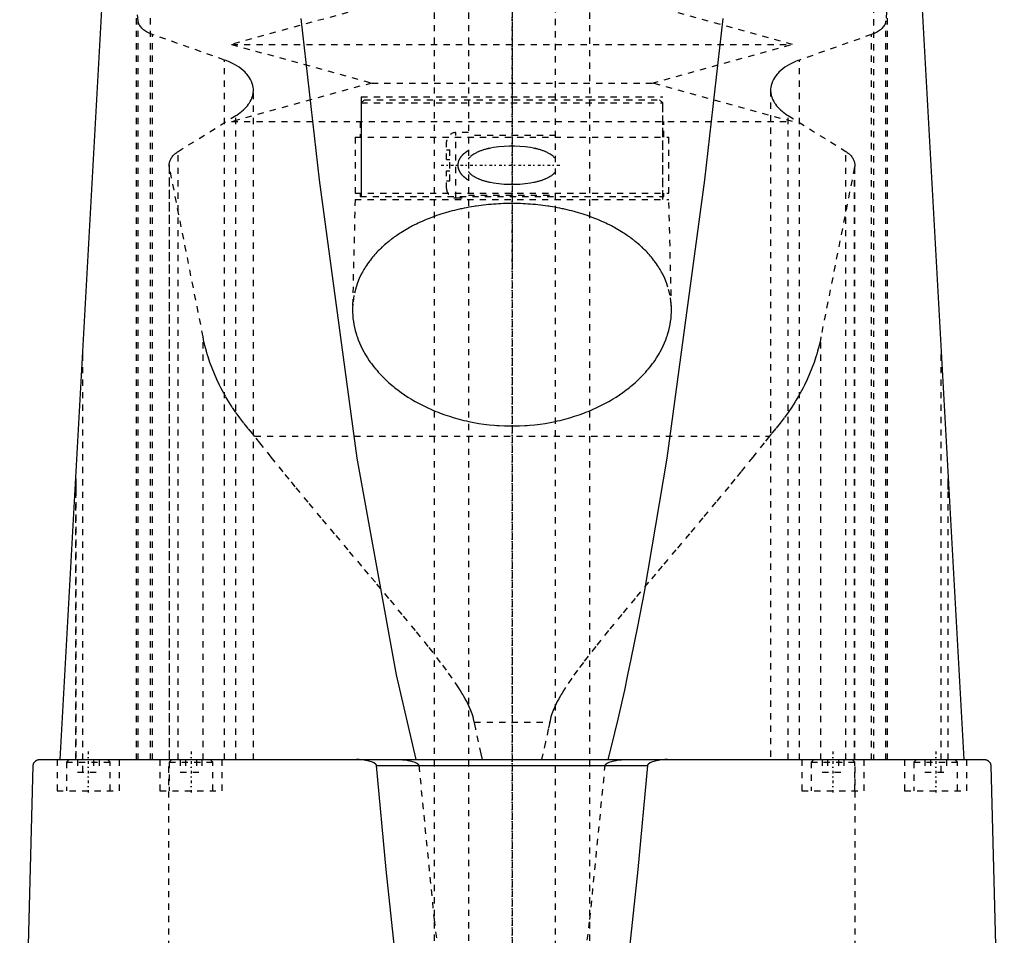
# Model space of a CAD drawing. Extents: x -120 to 120, y -1 to 1168.
# Tile 5 of 8: x -79 to 79, y 541 to 688. Entities that reach past the tile are written whole.
import ezdxf

# ---------------------------------------------------------------- set-up
doc = ezdxf.new("R2010")
doc.units = 0
doc.linetypes.add('CENTER', pattern=[1.5, 0.45, -0.5, 0.05, -0.5])
doc.linetypes.add('DASHED', pattern=[2, 1, -1])
for name, color, linetype in [('AM_0', 7, 'CONTINUOUS'), ('AM_3', 7, 'DASHED'), ('AM_7', 7, 'CENTER')]:
    doc.layers.add(name, color=color, linetype=linetype)

msp = doc.modelspace()

# ---------------------------------------------------------------- linework, layer by layer
at = {"layer": 'AM_0', "color": 7, "linetype": 'CONTINUOUS'}
for p, q in [((-72.48, 569.6), (-61.98, 760.16)), ((61.98, 760.16), (72.48, 569.6)), ((-70, 614.67), (-70, 612.94)), ((70, 612.94), (70, 614.67)), ((-75.83, 569.6), (75.83, 569.6)), ((-79, 487.5), (-76.83, 568.63)), ((-21.74, 568.63), (21.74, 568.63)), ((76.83, 568.63), (79, 487.5))]:
    msp.add_line(p, q, dxfattribs=at)
for points in [[(-33.89, 688.56, 0), (-30.94, 662.64, 0), (-24.88, 617.98, 0), (-18.61, 583.2, 0), (-15.41, 569.6, 0)], [(15.41, 569.6, 0), (15.95, 571.69, 0), (17.01, 576.08, 0), (18.08, 580.76, 0), (18.61, 583.2, 0), (19.13, 585.71, 0), (20.19, 590.95, 0), (21.24, 596.47, 0), (24.88, 617.98, 0), (30.94, 662.64, 0), (33.89, 688.56, 0)], [(-76.83, 568.63, 0), (-76.83, 568.63, 0), (-76.83, 568.64, 0), (-76.83, 568.64, 0), (-76.83, 568.65, 0), (-76.83, 568.65, 0), (-76.83, 568.65, 0), (-76.83, 568.66, 0), (-76.83, 568.67, 0), (-76.83, 568.67, 0), (-76.83, 568.68, 0), (-76.83, 568.68, 0), (-76.83, 568.68, 0), (-76.83, 568.69, 0), (-76.83, 568.7, 0), (-76.82, 568.7, 0), (-76.82, 568.71, 0), (-76.82, 568.71, 0), (-76.82, 568.72, 0), (-76.82, 568.72, 0), (-76.82, 568.73, 0), (-76.82, 568.73, 0), (-76.82, 568.73, 0), (-76.82, 568.74, 0), (-76.82, 568.74, 0), (-76.82, 568.75, 0), (-76.82, 568.75, 0), (-76.82, 568.75, 0), (-76.82, 568.76, 0), (-76.82, 568.76, 0), (-76.82, 568.77, 0), (-76.81, 568.77, 0), (-76.81, 568.78, 0), (-76.81, 568.78, 0), (-76.81, 568.78, 0), (-76.81, 568.79, 0), (-76.81, 568.79, 0), (-76.81, 568.81, 0), (-76.8, 568.84, 0), (-76.8, 568.86, 0), (-76.79, 568.88, 0), (-76.79, 568.9, 0), (-76.78, 568.91, 0), (-76.77, 568.93, 0), (-76.77, 568.95, 0), (-76.76, 568.97, 0), (-76.75, 568.99, 0), (-76.74, 569.01, 0), (-76.74, 569.02, 0), (-76.73, 569.03, 0), (-76.73, 569.05, 0), (-76.72, 569.06, 0), (-76.71, 569.07, 0), (-76.71, 569.08, 0), (-76.7, 569.09, 0), (-76.69, 569.11, 0), (-76.69, 569.11, 0), (-76.68, 569.12, 0), (-76.68, 569.13, 0), (-76.67, 569.15, 0), (-76.64, 569.19, 0), (-76.59, 569.26, 0), (-76.53, 569.31, 0), (-76.48, 569.36, 0), (-76.42, 569.41, 0), (-76.39, 569.43, 0), (-76.36, 569.45, 0), (-76.3, 569.48, 0), (-76.24, 569.51, 0), (-76.17, 569.54, 0), (-76.11, 569.56, 0), (-76.05, 569.58, 0), (-76.02, 569.58, 0), (-75.99, 569.59, 0), (-75.92, 569.6, 0), (-75.86, 569.6, 0), (-75.83, 569.6, 0)], [(-21.74, 568.63, 0), (-21.74, 568.63, 0), (-21.74, 568.63, 0), (-21.74, 568.64, 0), (-21.74, 568.64, 0), (-21.74, 568.64, 0), (-21.74, 568.65, 0), (-21.74, 568.66, 0), (-21.75, 568.66, 0), (-21.75, 568.67, 0), (-21.75, 568.67, 0), (-21.75, 568.67, 0), (-21.75, 568.68, 0), (-21.75, 568.68, 0), (-21.75, 568.69, 0), (-21.75, 568.69, 0), (-21.76, 568.7, 0), (-21.76, 568.7, 0), (-21.76, 568.71, 0), (-21.76, 568.71, 0), (-21.76, 568.71, 0), (-21.76, 568.72, 0), (-21.77, 568.72, 0), (-21.77, 568.73, 0), (-21.77, 568.73, 0), (-21.77, 568.74, 0), (-21.77, 568.74, 0), (-21.77, 568.74, 0), (-21.78, 568.75, 0), (-21.78, 568.75, 0), (-21.78, 568.76, 0), (-21.78, 568.76, 0), (-21.79, 568.77, 0), (-21.79, 568.77, 0), (-21.79, 568.77, 0), (-21.79, 568.78, 0), (-21.8, 568.78, 0), (-21.81, 568.8, 0), (-21.83, 568.82, 0), (-21.85, 568.85, 0), (-21.87, 568.87, 0), (-21.88, 568.88, 0), (-21.89, 568.89, 0), (-21.92, 568.92, 0), (-21.94, 568.94, 0), (-21.97, 568.96, 0), (-22, 568.98, 0), (-22.02, 569, 0), (-22.04, 569.01, 0), (-22.05, 569.01, 0), (-22.08, 569.03, 0), (-22.11, 569.05, 0), (-22.12, 569.06, 0), (-22.14, 569.07, 0), (-22.17, 569.08, 0), (-22.2, 569.1, 0), (-22.21, 569.1, 0), (-22.23, 569.11, 0), (-22.26, 569.13, 0), (-22.28, 569.14, 0), (-22.38, 569.18, 0), (-22.56, 569.25, 0), (-22.74, 569.31, 0), (-22.93, 569.36, 0), (-23.12, 569.41, 0), (-23.22, 569.43, 0), (-23.32, 569.45, 0), (-23.51, 569.48, 0), (-23.71, 569.51, 0), (-23.91, 569.54, 0), (-24.11, 569.56, 0), (-24.3, 569.58, 0), (-24.4, 569.58, 0), (-24.5, 569.59, 0), (-24.69, 569.6, 0), (-24.88, 569.6, 0), (-24.97, 569.6, 0)], [(24.97, 569.6, 0), (24.88, 569.6, 0), (24.69, 569.6, 0), (24.5, 569.59, 0), (24.4, 569.58, 0), (24.3, 569.58, 0), (24.11, 569.56, 0), (23.91, 569.54, 0), (23.71, 569.51, 0), (23.51, 569.48, 0), (23.32, 569.45, 0), (23.22, 569.43, 0), (23.12, 569.41, 0), (22.93, 569.36, 0), (22.74, 569.31, 0), (22.56, 569.25, 0), (22.38, 569.18, 0), (22.28, 569.14, 0), (22.26, 569.13, 0), (22.23, 569.11, 0), (22.21, 569.1, 0), (22.2, 569.1, 0), (22.17, 569.08, 0), (22.14, 569.07, 0), (22.12, 569.06, 0), (22.11, 569.05, 0), (22.08, 569.03, 0), (22.05, 569.01, 0), (22.04, 569.01, 0), (22.02, 569, 0), (22, 568.98, 0), (21.97, 568.96, 0), (21.94, 568.94, 0), (21.92, 568.92, 0), (21.89, 568.89, 0), (21.88, 568.88, 0), (21.87, 568.87, 0), (21.85, 568.85, 0), (21.83, 568.82, 0), (21.81, 568.8, 0), (21.8, 568.78, 0), (21.79, 568.78, 0), (21.79, 568.77, 0), (21.79, 568.77, 0), (21.79, 568.77, 0), (21.78, 568.76, 0), (21.78, 568.76, 0), (21.78, 568.75, 0), (21.78, 568.75, 0), (21.77, 568.74, 0), (21.77, 568.74, 0), (21.77, 568.74, 0), (21.77, 568.73, 0), (21.77, 568.73, 0), (21.77, 568.72, 0), (21.76, 568.72, 0), (21.76, 568.71, 0), (21.76, 568.71, 0), (21.76, 568.71, 0), (21.76, 568.7, 0), (21.76, 568.7, 0), (21.75, 568.69, 0), (21.75, 568.69, 0), (21.75, 568.68, 0), (21.75, 568.68, 0), (21.75, 568.67, 0), (21.75, 568.67, 0), (21.75, 568.67, 0), (21.75, 568.66, 0), (21.74, 568.66, 0), (21.74, 568.65, 0), (21.74, 568.64, 0), (21.74, 568.64, 0), (21.74, 568.64, 0), (21.74, 568.63, 0), (21.74, 568.63, 0), (21.74, 568.63, 0)], [(75.83, 569.6, 0), (75.86, 569.6, 0), (75.92, 569.6, 0), (75.99, 569.59, 0), (76.02, 569.58, 0), (76.05, 569.58, 0), (76.11, 569.56, 0), (76.17, 569.54, 0), (76.24, 569.51, 0), (76.3, 569.48, 0), (76.36, 569.45, 0), (76.39, 569.43, 0), (76.42, 569.41, 0), (76.48, 569.36, 0), (76.53, 569.31, 0), (76.59, 569.26, 0), (76.64, 569.19, 0), (76.67, 569.15, 0), (76.68, 569.13, 0), (76.68, 569.12, 0), (76.69, 569.11, 0), (76.69, 569.11, 0), (76.7, 569.09, 0), (76.71, 569.08, 0), (76.71, 569.07, 0), (76.72, 569.06, 0), (76.73, 569.05, 0), (76.73, 569.03, 0), (76.74, 569.02, 0), (76.74, 569.01, 0), (76.75, 568.99, 0), (76.76, 568.97, 0), (76.77, 568.95, 0), (76.77, 568.93, 0), (76.78, 568.91, 0), (76.79, 568.9, 0), (76.79, 568.88, 0), (76.8, 568.86, 0), (76.8, 568.84, 0), (76.81, 568.81, 0), (76.81, 568.79, 0), (76.81, 568.79, 0), (76.81, 568.78, 0), (76.81, 568.78, 0), (76.81, 568.78, 0), (76.81, 568.77, 0), (76.82, 568.77, 0), (76.82, 568.76, 0), (76.82, 568.76, 0), (76.82, 568.75, 0), (76.82, 568.75, 0), (76.82, 568.75, 0), (76.82, 568.74, 0), (76.82, 568.74, 0), (76.82, 568.73, 0), (76.82, 568.73, 0), (76.82, 568.73, 0), (76.82, 568.72, 0), (76.82, 568.72, 0), (76.82, 568.71, 0), (76.82, 568.71, 0), (76.82, 568.7, 0), (76.83, 568.7, 0), (76.83, 568.69, 0), (76.83, 568.68, 0), (76.83, 568.68, 0), (76.83, 568.68, 0), (76.83, 568.67, 0), (76.83, 568.67, 0), (76.83, 568.66, 0), (76.83, 568.65, 0), (76.83, 568.65, 0), (76.83, 568.65, 0), (76.83, 568.64, 0), (76.83, 568.64, 0), (76.83, 568.63, 0), (76.83, 568.63, 0)], [(-12.26, 487.5, 0), (-13.86, 497.87, 0), (-17.03, 522.41, 0), (-20.18, 551.98, 0), (-21.74, 568.63, 0)], [(21.74, 568.63, 0), (20.18, 551.98, 0), (17.03, 522.41, 0), (13.86, 497.87, 0), (12.26, 487.5, 0)]]:
    msp.add_polyline3d(points, dxfattribs=at)
at = {"layer": 'AM_3', "color": 6, "linetype": 'DASHED'}
for p, q in [((-7, 1129.5), (-7, 355.5)), ((7, 355.5), (7, 1129.5)), ((-12.5, 1117.5), (-12.5, 396.5)), ((12.5, 396.5), (12.5, 1117.5)), ((-58, 569.6), (-58, 768.44)), ((58, 768.44), (58, 569.6)), ((-60.27, 569.6), (-60.27, 765.71)), ((60.27, 569.6), (60.27, 765.71)), ((-22.5, 690.6), (-45, 684.4)), ((45, 684.4), (22.5, 690.6)), ((-60, 569.6), (-60, 688.17)), ((60, 569.6), (60, 688.17)), ((-57.68, 569.6), (-57.68, 685.98)), ((-46.13, 681.89), (-57.68, 685.98)), ((57.68, 685.98), (46.13, 681.89)), ((57.68, 569.6), (57.68, 685.98)), ((-45, 684.4), (-22.5, 678.2)), ((-45, 684.4), (45, 684.4)), ((22.5, 678.2), (45, 684.4)), ((-46.13, 569.6), (-46.13, 681.89)), ((46.13, 569.6), (46.13, 681.89)), ((-22.5, 678.2), (-45, 672)), ((-22.5, 678.2), (22.5, 678.2)), ((45, 672), (22.5, 678.2)), ((-41.5, 569.6), (-41.5, 677.06)), ((41.5, 677.06), (41.5, 569.6)), ((-24.18, 676), (-24.18, 660)), ((-24.18, 676), (24.18, 676)), ((-23.68, 675.5), (-24.18, 675)), ((-24.18, 675), (-24.18, 659.5)), ((-24.18, 675), (24.18, 675)), ((-23.68, 675.5), (23.68, 675.5)), ((24.18, 675), (23.68, 675.5)), ((24.18, 660), (24.18, 676)), ((24.18, 659.5), (24.18, 675)), ((-53.59, 667.2), (-44.32, 672.97)), ((-45, 672), (45, 672)), ((-44.32, 569.6), (-44.32, 672.97)), ((-24.35, 672), (-24.35, 669.5)), ((24.35, 669.5), (24.35, 672)), ((44.32, 569.6), (44.32, 672.97)), ((44.32, 672.97), (53.59, 667.2)), ((-7, 670.25), (-9, 670.25)), ((-9, 659.75), (-9, 670.25)), ((-25.15, 669.5), (-25.15, 660.5)), ((-25.15, 669.5), (25.15, 669.5)), ((-10.5, 665.9), (-10.5, 668.75)), ((7, 669.8), (-7, 669.8)), ((25.15, 660.5), (25.15, 669.5)), ((-53.59, 569.6), (-53.59, 667.2)), ((-10.5, 667.5), (-10, 667.5)), ((-10, 662.5), (-10, 667.5)), ((53.59, 569.6), (53.59, 667.2)), ((-10.5, 665.9), (-10, 665.9)), ((-55, 665.05), (-55, 569.6)), ((-54.96, 569.6), (-54.96, 664.64)), ((-49.57, 637.45), (-54.96, 664.64)), ((-10.5, 661.25), (-10.5, 664.1)), ((-10.5, 664.1), (-10, 664.1)), ((54.96, 664.64), (49.57, 637.45)), ((54.96, 569.6), (54.96, 664.64)), ((55, 569.6), (55, 665.05)), ((-10.5, 662.5), (-10, 662.5)), ((-25.15, 660.5), (25.15, 660.5)), ((-24.35, 660.5), (-24.35, 660)), ((24.35, 660), (24.35, 660.5)), ((-25.18, 659.5), (-25.59, 642.04)), ((-25.18, 659.5), (25.18, 659.5)), ((-24.35, 660), (24.35, 660)), ((-9, 659.75), (-7, 659.75)), ((-7, 660.2), (7, 660.2)), ((25.59, 642.04), (25.18, 659.5)), ((-49.57, 569.6), (-49.57, 637.45)), ((49.57, 569.6), (49.57, 637.45)), ((-68.87, 567.6), (-68.87, 635.23)), ((68.87, 567.6), (68.87, 635.23)), ((-41.3, 621.52), (41.3, 621.52)), ((-70, 569.6), (-70, 614.75)), ((-70, 569.6), (-70, 614.71)), ((70, 569.6), (70, 614.75)), ((70, 569.6), (70, 614.71)), ((-70, 612.94), (-70, 569.6)), ((70, 569.6), (70, 612.94)), ((-6.05, 575.62), (6.05, 575.62)), ((-73, 569.6), (-73, 564.6)), ((-71.1, 569.6), (-71.5, 569.2)), ((-71.5, 569.2), (-71.5, 564.6)), ((-71.5, 569.2), (-64.5, 569.2)), ((-69.73, 569.6), (-69.73, 567.6)), ((-67.13, 569.6), (-67.13, 567.6)), ((-66.27, 569.6), (-66.27, 567.6)), ((-64.5, 569.2), (-64.9, 569.6)), ((-64.5, 564.6), (-64.5, 569.2)), ((-63, 564.6), (-63, 569.6)), ((-56.5, 569.6), (-56.5, 564.6)), ((-55.06, 487.5), (-55.06, 569.6)), ((-54.6, 569.6), (-55, 569.2)), ((-55, 569.2), (-55, 564.6)), ((-55, 569.2), (-48, 569.2)), ((-53.23, 569.6), (-53.23, 567.6)), ((-52.37, 569.6), (-52.37, 567.6)), ((-50.63, 569.6), (-50.63, 567.6)), ((-49.77, 569.6), (-49.77, 567.6)), ((-48, 569.2), (-48.4, 569.6)), ((-48, 564.6), (-48, 569.2)), ((-46.5, 564.6), (-46.5, 569.6)), ((46.5, 569.6), (46.5, 564.6)), ((48.4, 569.6), (48, 569.2)), ((48, 569.2), (48, 564.6)), ((48, 569.2), (55, 569.2)), ((49.77, 569.6), (49.77, 567.6)), ((50.63, 569.6), (50.63, 567.6)), ((52.37, 569.6), (52.37, 567.6)), ((53.23, 569.6), (53.23, 567.6)), ((55, 569.2), (54.6, 569.6)), ((55, 564.6), (55, 569.2)), ((55.06, 487.5), (55.06, 569.6)), ((56.5, 564.6), (56.5, 569.6)), ((63, 569.6), (63, 564.6)), ((64.9, 569.6), (64.5, 569.2)), ((64.5, 569.2), (64.5, 564.6)), ((64.5, 569.2), (71.5, 569.2)), ((66.27, 569.6), (66.27, 567.6)), ((67.13, 569.6), (67.13, 567.6)), ((69.73, 569.6), (69.73, 567.6)), ((71.5, 569.2), (71.1, 569.6)), ((71.5, 564.6), (71.5, 569.2)), ((73, 564.6), (73, 569.6)), ((-69.73, 567.6), (-66.27, 567.6)), ((-53.23, 567.6), (-49.77, 567.6)), ((-14.95, 568.63), (14.95, 568.63)), ((49.77, 567.6), (53.23, 567.6)), ((66.27, 567.6), (69.73, 567.6)), ((-73, 564.6), (-63, 564.6)), ((-56.5, 564.6), (-46.5, 564.6)), ((46.5, 564.6), (56.5, 564.6)), ((63, 564.6), (73, 564.6))]:
    msp.add_line(p, q, dxfattribs=at)
for points in [[(-60, 688.17, 0), (-60.6, 695.59, 0), (-61.84, 709.58, 0), (-63.09, 722.45, 0), (-63.73, 728.44, 0)], [(63.73, 728.44, 0), (63.09, 722.45, 0), (61.84, 709.58, 0), (60.6, 695.59, 0), (60, 688.17, 0)], [(-57.68, 685.98, 0), (-57.8, 686.03, 0), (-58.03, 686.12, 0), (-58.24, 686.21, 0), (-58.34, 686.26, 0), (-58.44, 686.31, 0), (-58.63, 686.41, 0), (-58.81, 686.52, 0), (-58.97, 686.63, 0), (-59.13, 686.75, 0), (-59.28, 686.88, 0), (-59.34, 686.94, 0), (-59.41, 687.01, 0), (-59.53, 687.14, 0), (-59.64, 687.27, 0), (-59.73, 687.41, 0), (-59.81, 687.55, 0), (-59.88, 687.69, 0), (-59.9, 687.76, 0), (-59.93, 687.83, 0), (-59.96, 687.97, 0), (-59.99, 688.1, 0), (-60, 688.17, 0)], [(60, 688.17, 0), (59.99, 688.1, 0), (59.96, 687.97, 0), (59.93, 687.83, 0), (59.9, 687.76, 0), (59.88, 687.69, 0), (59.81, 687.55, 0), (59.73, 687.41, 0), (59.64, 687.27, 0), (59.53, 687.14, 0), (59.41, 687.01, 0), (59.34, 686.94, 0), (59.28, 686.88, 0), (59.13, 686.75, 0), (58.97, 686.63, 0), (58.81, 686.52, 0), (58.63, 686.41, 0), (58.44, 686.31, 0), (58.34, 686.26, 0), (58.24, 686.21, 0), (58.03, 686.12, 0), (57.8, 686.03, 0), (57.68, 685.98, 0)], [(-41.5, 677.06, 0), (-41.5, 677.21, 0), (-41.53, 677.51, 0), (-41.59, 677.82, 0), (-41.63, 677.97, 0), (-41.67, 678.13, 0), (-41.79, 678.44, 0), (-41.94, 678.74, 0), (-42.11, 679.05, 0), (-42.32, 679.35, 0), (-42.56, 679.64, 0), (-42.69, 679.78, 0), (-42.83, 679.92, 0), (-43.12, 680.2, 0), (-43.44, 680.46, 0), (-43.79, 680.72, 0), (-44.16, 680.96, 0), (-44.55, 681.18, 0), (-44.75, 681.29, 0), (-44.96, 681.4, 0), (-45.41, 681.6, 0), (-45.89, 681.8, 0), (-46.13, 681.89, 0)], [(46.13, 681.89, 0), (45.89, 681.8, 0), (45.41, 681.6, 0), (44.96, 681.4, 0), (44.75, 681.29, 0), (44.54, 681.18, 0), (44.16, 680.95, 0), (43.79, 680.72, 0), (43.44, 680.46, 0), (43.12, 680.2, 0), (42.83, 679.92, 0), (42.69, 679.78, 0), (42.56, 679.64, 0), (42.32, 679.35, 0), (42.11, 679.05, 0), (41.94, 678.74, 0), (41.79, 678.44, 0), (41.67, 678.13, 0), (41.63, 677.97, 0), (41.59, 677.82, 0), (41.53, 677.51, 0), (41.5, 677.21, 0), (41.5, 677.06, 0)], [(-44.32, 672.97, 0), (-44.17, 673.06, 0), (-43.88, 673.25, 0), (-43.61, 673.45, 0), (-43.48, 673.56, 0), (-43.35, 673.66, 0), (-43.1, 673.87, 0), (-42.88, 674.09, 0), (-42.66, 674.32, 0), (-42.47, 674.55, 0), (-42.29, 674.78, 0), (-42.21, 674.9, 0), (-42.13, 675.02, 0), (-41.99, 675.26, 0), (-41.86, 675.5, 0), (-41.76, 675.74, 0), (-41.67, 675.98, 0), (-41.6, 676.22, 0), (-41.58, 676.35, 0), (-41.55, 676.47, 0), (-41.52, 676.7, 0), (-41.5, 676.94, 0), (-41.5, 677.06, 0)], [(41.5, 677.06, 0), (41.5, 676.94, 0), (41.52, 676.7, 0), (41.55, 676.47, 0), (41.58, 676.34, 0), (41.6, 676.22, 0), (41.67, 675.98, 0), (41.76, 675.74, 0), (41.86, 675.5, 0), (41.99, 675.25, 0), (42.13, 675.01, 0), (42.21, 674.9, 0), (42.29, 674.78, 0), (42.47, 674.54, 0), (42.67, 674.31, 0), (42.88, 674.09, 0), (43.11, 673.87, 0), (43.35, 673.66, 0), (43.48, 673.55, 0), (43.61, 673.45, 0), (43.89, 673.25, 0), (44.17, 673.06, 0), (44.32, 672.97, 0)], [(-55, 665.05, 0), (-55, 665.11, 0), (-54.99, 665.24, 0), (-54.97, 665.36, 0), (-54.96, 665.43, 0), (-54.95, 665.49, 0), (-54.92, 665.62, 0), (-54.87, 665.75, 0), (-54.82, 665.87, 0), (-54.76, 666, 0), (-54.69, 666.13, 0), (-54.65, 666.19, 0), (-54.61, 666.25, 0), (-54.52, 666.37, 0), (-54.42, 666.49, 0), (-54.31, 666.61, 0), (-54.2, 666.72, 0), (-54.08, 666.84, 0), (-54.01, 666.89, 0), (-53.95, 666.94, 0), (-53.81, 667.05, 0), (-53.66, 667.15, 0), (-53.59, 667.2, 0)], [(-7, 667.35, 0), (-7.15, 667.26, 0), (-7.31, 667.16, 0), (-7.36, 667.12, 0), (-7.41, 667.09, 0), (-7.43, 667.07, 0), (-7.45, 667.06, 0), (-7.5, 667.02, 0), (-7.54, 666.99, 0), (-7.59, 666.96, 0), (-7.63, 666.92, 0), (-7.68, 666.88, 0), (-7.7, 666.87, 0), (-7.72, 666.85, 0), (-7.76, 666.81, 0), (-7.8, 666.77, 0), (-7.82, 666.76, 0), (-7.84, 666.74, 0), (-7.88, 666.7, 0), (-7.92, 666.66, 0), (-7.94, 666.64, 0), (-7.96, 666.62, 0), (-8, 666.58, 0), (-8.04, 666.54, 0), (-8.07, 666.5, 0), (-8.11, 666.46, 0), (-8.14, 666.42, 0), (-8.16, 666.4, 0), (-8.18, 666.38, 0), (-8.21, 666.33, 0), (-8.24, 666.29, 0), (-8.27, 666.25, 0), (-8.3, 666.2, 0), (-8.33, 666.16, 0), (-8.35, 666.13, 0), (-8.36, 666.11, 0), (-8.39, 666.06, 0), (-8.42, 666.01, 0), (-8.45, 665.96, 0), (-8.47, 665.91, 0), (-8.5, 665.86, 0), (-8.51, 665.83, 0), (-8.52, 665.8, 0), (-8.54, 665.75, 0), (-8.57, 665.7, 0), (-8.58, 665.64, 0), (-8.6, 665.59, 0), (-8.62, 665.53, 0), (-8.63, 665.5, 0), (-8.63, 665.48, 0), (-8.65, 665.42, 0), (-8.66, 665.36, 0), (-8.67, 665.31, 0), (-8.68, 665.25, 0), (-8.68, 665.19, 0), (-8.69, 665.17, 0), (-8.69, 665.14, 0), (-8.69, 665.08, 0), (-8.69, 665.03, 0), (-8.69, 665, 0), (-8.69, 664.97, 0), (-8.69, 664.92, 0), (-8.69, 664.86, 0), (-8.69, 664.83, 0), (-8.68, 664.81, 0), (-8.68, 664.75, 0), (-8.67, 664.69, 0), (-8.66, 664.64, 0), (-8.65, 664.58, 0), (-8.63, 664.52, 0), (-8.63, 664.5, 0), (-8.62, 664.47, 0), (-8.6, 664.41, 0), (-8.58, 664.36, 0), (-8.57, 664.3, 0), (-8.54, 664.25, 0), (-8.52, 664.2, 0), (-8.51, 664.17, 0), (-8.5, 664.14, 0), (-8.47, 664.09, 0), (-8.45, 664.04, 0), (-8.42, 663.99, 0), (-8.39, 663.94, 0), (-8.36, 663.89, 0), (-8.35, 663.87, 0), (-8.33, 663.84, 0), (-8.3, 663.8, 0), (-8.27, 663.75, 0), (-8.24, 663.71, 0), (-8.21, 663.67, 0), (-8.18, 663.62, 0), (-8.16, 663.6, 0), (-8.14, 663.58, 0), (-8.11, 663.54, 0), (-8.07, 663.5, 0), (-8.04, 663.46, 0), (-8, 663.42, 0), (-7.96, 663.38, 0), (-7.94, 663.36, 0), (-7.92, 663.34, 0), (-7.88, 663.3, 0), (-7.84, 663.26, 0), (-7.82, 663.24, 0), (-7.8, 663.23, 0), (-7.76, 663.19, 0), (-7.72, 663.15, 0), (-7.7, 663.13, 0), (-7.68, 663.12, 0), (-7.63, 663.08, 0), (-7.59, 663.04, 0), (-7.54, 663.01, 0), (-7.5, 662.98, 0), (-7.45, 662.94, 0), (-7.43, 662.93, 0), (-7.41, 662.91, 0), (-7.36, 662.88, 0), (-7.31, 662.84, 0), (-7.15, 662.74, 0), (-7, 662.65, 0)], [(7, 666, 0), (6.96, 666.06, 0), (6.87, 666.17, 0), (6.77, 666.27, 0), (6.72, 666.32, 0), (6.68, 666.36, 0), (6.58, 666.45, 0), (6.47, 666.54, 0), (6.37, 666.62, 0), (6.26, 666.69, 0), (6.15, 666.76, 0), (6.1, 666.8, 0), (6.04, 666.83, 0), (5.93, 666.9, 0), (5.81, 666.96, 0), (5.69, 667.02, 0), (5.57, 667.08, 0), (5.45, 667.14, 0), (5.39, 667.16, 0), (5.33, 667.19, 0), (5.2, 667.24, 0), (5.08, 667.29, 0), (5.02, 667.31, 0), (4.95, 667.34, 0), (4.82, 667.38, 0), (4.69, 667.43, 0), (4.63, 667.45, 0), (4.56, 667.47, 0), (4.43, 667.51, 0), (4.3, 667.55, 0), (4.16, 667.58, 0), (4.02, 667.62, 0), (3.89, 667.65, 0), (3.82, 667.67, 0), (3.75, 667.68, 0), (3.61, 667.71, 0), (3.47, 667.74, 0), (2.98, 667.83, 0), (2.12, 667.95, 0), (1.26, 668.02, 0), (0.42, 668.05, 0), (0, 668.06, 0), (-0.42, 668.05, 0), (-1.26, 668.02, 0), (-2.12, 667.95, 0), (-2.98, 667.83, 0), (-3.47, 667.74, 0), (-3.61, 667.71, 0), (-3.75, 667.68, 0), (-3.82, 667.67, 0), (-3.89, 667.65, 0), (-4.02, 667.62, 0), (-4.16, 667.58, 0), (-4.3, 667.55, 0), (-4.43, 667.51, 0), (-4.56, 667.47, 0), (-4.63, 667.45, 0), (-4.69, 667.43, 0), (-4.82, 667.38, 0), (-4.95, 667.34, 0), (-5.02, 667.31, 0), (-5.08, 667.29, 0), (-5.2, 667.24, 0), (-5.33, 667.19, 0), (-5.39, 667.16, 0), (-5.45, 667.14, 0), (-5.57, 667.08, 0), (-5.69, 667.02, 0), (-5.81, 666.96, 0), (-5.93, 666.9, 0), (-6.04, 666.83, 0), (-6.1, 666.8, 0), (-6.15, 666.76, 0), (-6.26, 666.69, 0), (-6.37, 666.62, 0), (-6.47, 666.54, 0), (-6.58, 666.45, 0), (-6.68, 666.36, 0), (-6.72, 666.32, 0), (-6.77, 666.27, 0), (-6.87, 666.17, 0), (-6.96, 666.06, 0), (-7, 666, 0)], [(53.59, 667.2, 0), (53.66, 667.15, 0), (53.81, 667.05, 0), (53.95, 666.94, 0), (54.01, 666.89, 0), (54.08, 666.84, 0), (54.2, 666.72, 0), (54.31, 666.61, 0), (54.42, 666.49, 0), (54.52, 666.37, 0), (54.61, 666.25, 0), (54.65, 666.19, 0), (54.69, 666.13, 0), (54.76, 666, 0), (54.82, 665.87, 0), (54.87, 665.75, 0), (54.92, 665.62, 0), (54.95, 665.49, 0), (54.96, 665.43, 0), (54.97, 665.36, 0), (54.99, 665.24, 0), (55, 665.11, 0), (55, 665.05, 0)], [(-54.96, 664.64, 0), (-54.97, 664.71, 0), (-54.99, 664.85, 0), (-55, 664.98, 0), (-55, 665.05, 0)], [(-7, 664, 0), (-6.96, 663.94, 0), (-6.87, 663.83, 0), (-6.77, 663.73, 0), (-6.72, 663.68, 0), (-6.68, 663.64, 0), (-6.58, 663.55, 0), (-6.47, 663.46, 0), (-6.37, 663.38, 0), (-6.26, 663.31, 0), (-6.15, 663.24, 0), (-6.1, 663.2, 0), (-6.04, 663.17, 0), (-5.93, 663.1, 0), (-5.81, 663.04, 0), (-5.69, 662.98, 0), (-5.57, 662.92, 0), (-5.45, 662.86, 0), (-5.39, 662.84, 0), (-5.33, 662.81, 0), (-5.2, 662.76, 0), (-5.08, 662.71, 0), (-5.02, 662.69, 0), (-4.95, 662.66, 0), (-4.82, 662.62, 0), (-4.69, 662.57, 0), (-4.63, 662.55, 0), (-4.56, 662.53, 0), (-4.43, 662.49, 0), (-4.3, 662.45, 0), (-4.16, 662.42, 0), (-4.02, 662.38, 0), (-3.89, 662.35, 0), (-3.82, 662.33, 0), (-3.75, 662.32, 0), (-3.61, 662.29, 0), (-3.47, 662.26, 0), (-2.98, 662.17, 0), (-2.12, 662.05, 0), (-1.26, 661.98, 0), (-0.42, 661.95, 0), (0, 661.94, 0), (0.42, 661.95, 0), (1.26, 661.98, 0), (2.12, 662.05, 0), (2.98, 662.17, 0), (3.47, 662.26, 0), (3.61, 662.29, 0), (3.75, 662.32, 0), (3.82, 662.33, 0), (3.89, 662.35, 0), (4.02, 662.38, 0), (4.16, 662.42, 0), (4.3, 662.45, 0), (4.43, 662.49, 0), (4.56, 662.53, 0), (4.63, 662.55, 0), (4.69, 662.57, 0), (4.82, 662.62, 0), (4.95, 662.66, 0), (5.02, 662.69, 0), (5.08, 662.71, 0), (5.2, 662.76, 0), (5.33, 662.81, 0), (5.39, 662.84, 0), (5.45, 662.86, 0), (5.57, 662.92, 0), (5.69, 662.98, 0), (5.81, 663.04, 0), (5.93, 663.1, 0), (6.04, 663.17, 0), (6.1, 663.2, 0), (6.15, 663.24, 0), (6.26, 663.31, 0), (6.37, 663.38, 0), (6.47, 663.46, 0), (6.58, 663.55, 0), (6.68, 663.64, 0), (6.72, 663.68, 0), (6.77, 663.73, 0), (6.87, 663.83, 0), (6.96, 663.94, 0), (7, 664, 0)], [(55, 665.05, 0), (55, 664.98, 0), (54.99, 664.85, 0), (54.97, 664.71, 0), (54.96, 664.64, 0)], [(0, 658.86, 0), (-0.2, 658.86, 0), (-0.59, 658.86, 0), (-0.98, 658.85, 0), (-1.18, 658.85, 0), (-1.37, 658.84, 0), (-1.77, 658.82, 0), (-2.17, 658.81, 0), (-2.56, 658.78, 0), (-2.96, 658.75, 0), (-3.36, 658.72, 0), (-3.56, 658.7, 0), (-3.76, 658.69, 0), (-4.15, 658.65, 0), (-4.55, 658.6, 0), (-4.95, 658.55, 0), (-5.34, 658.5, 0), (-5.74, 658.45, 0), (-5.93, 658.42, 0), (-6.13, 658.39, 0), (-6.52, 658.32, 0), (-6.91, 658.25, 0), (-7.1, 658.22, 0), (-7.3, 658.18, 0), (-7.68, 658.11, 0), (-8.07, 658.03, 0), (-8.26, 657.98, 0), (-8.45, 657.94, 0), (-8.83, 657.85, 0), (-9.21, 657.76, 0), (-9.58, 657.67, 0), (-9.95, 657.57, 0), (-10.32, 657.47, 0), (-10.5, 657.41, 0), (-10.68, 657.36, 0), (-11.04, 657.25, 0), (-11.4, 657.14, 0), (-11.75, 657.02, 0), (-12.1, 656.91, 0), (-12.44, 656.78, 0), (-12.61, 656.72, 0), (-12.78, 656.66, 0), (-13.12, 656.53, 0), (-13.45, 656.4, 0), (-13.78, 656.27, 0), (-14.1, 656.13, 0), (-14.42, 655.99, 0), (-14.58, 655.92, 0), (-14.73, 655.85, 0), (-15.04, 655.71, 0), (-15.35, 655.56, 0), (-15.64, 655.41, 0), (-15.94, 655.26, 0), (-16.22, 655.11, 0), (-16.36, 655.04, 0), (-16.5, 654.96, 0), (-16.78, 654.8, 0), (-17.05, 654.65, 0), (-17.32, 654.49, 0), (-17.58, 654.33, 0), (-17.83, 654.17, 0), (-17.96, 654.09, 0), (-18.09, 654, 0), (-18.34, 653.84, 0), (-18.59, 653.67, 0), (-18.71, 653.58, 0), (-18.83, 653.49, 0), (-19.08, 653.32, 0), (-19.31, 653.14, 0), (-19.43, 653.05, 0), (-19.55, 652.96, 0), (-19.78, 652.78, 0), (-20, 652.59, 0), (-20.23, 652.41, 0), (-20.44, 652.22, 0), (-20.66, 652.03, 0), (-20.76, 651.93, 0), (-20.87, 651.83, 0), (-21.07, 651.64, 0), (-21.28, 651.44, 0), (-21.47, 651.24, 0), (-21.67, 651.04, 0), (-21.85, 650.84, 0), (-21.95, 650.73, 0), (-22.04, 650.63, 0), (-22.22, 650.42, 0), (-22.39, 650.22, 0), (-22.56, 650.01, 0), (-22.73, 649.79, 0), (-22.89, 649.58, 0), (-22.97, 649.47, 0), (-23.05, 649.37, 0), (-23.2, 649.15, 0), (-23.35, 648.93, 0), (-23.49, 648.72, 0), (-23.63, 648.5, 0), (-23.76, 648.28, 0), (-23.83, 648.16, 0), (-23.89, 648.05, 0), (-24.01, 647.83, 0), (-24.13, 647.61, 0), (-24.51, 646.82, 0), (-24.79, 646.14, 0), (-25.03, 645.45, 0), (-25.37, 644.08, 0), (-25.56, 642.72, 0), (-25.59, 642.04, 0)], [(25.59, 642.04, 0), (25.56, 642.72, 0), (25.37, 644.08, 0), (25.03, 645.45, 0), (24.79, 646.14, 0), (24.51, 646.82, 0), (24.13, 647.61, 0), (24.01, 647.83, 0), (23.89, 648.05, 0), (23.83, 648.16, 0), (23.76, 648.28, 0), (23.63, 648.5, 0), (23.49, 648.72, 0), (23.35, 648.93, 0), (23.2, 649.15, 0), (23.05, 649.37, 0), (22.97, 649.47, 0), (22.89, 649.58, 0), (22.73, 649.79, 0), (22.56, 650.01, 0), (22.39, 650.22, 0), (22.22, 650.42, 0), (22.04, 650.63, 0), (21.95, 650.73, 0), (21.85, 650.84, 0), (21.67, 651.04, 0), (21.47, 651.24, 0), (21.28, 651.44, 0), (21.07, 651.64, 0), (20.87, 651.83, 0), (20.76, 651.93, 0), (20.66, 652.03, 0), (20.44, 652.22, 0), (20.23, 652.41, 0), (20, 652.59, 0), (19.78, 652.78, 0), (19.55, 652.96, 0), (19.43, 653.05, 0), (19.31, 653.14, 0), (19.08, 653.32, 0), (18.83, 653.49, 0), (18.71, 653.58, 0), (18.59, 653.67, 0), (18.34, 653.84, 0), (18.09, 654, 0), (17.96, 654.09, 0), (17.83, 654.17, 0), (17.58, 654.33, 0), (17.32, 654.49, 0), (17.05, 654.65, 0), (16.78, 654.8, 0), (16.5, 654.96, 0), (16.36, 655.04, 0), (16.22, 655.11, 0), (15.94, 655.26, 0), (15.64, 655.41, 0), (15.35, 655.56, 0), (15.04, 655.71, 0), (14.73, 655.85, 0), (14.58, 655.92, 0), (14.42, 655.99, 0), (14.1, 656.13, 0), (13.78, 656.27, 0), (13.45, 656.4, 0), (13.12, 656.53, 0), (12.78, 656.66, 0), (12.61, 656.72, 0), (12.44, 656.78, 0), (12.1, 656.91, 0), (11.75, 657.02, 0), (11.4, 657.14, 0), (11.04, 657.25, 0), (10.68, 657.36, 0), (10.5, 657.41, 0), (10.32, 657.47, 0), (9.95, 657.57, 0), (9.58, 657.67, 0), (9.21, 657.76, 0), (8.83, 657.85, 0), (8.45, 657.94, 0), (8.26, 657.98, 0), (8.07, 658.03, 0), (7.68, 658.11, 0), (7.3, 658.18, 0), (7.1, 658.22, 0), (6.91, 658.25, 0), (6.52, 658.32, 0), (6.13, 658.39, 0), (5.93, 658.42, 0), (5.74, 658.45, 0), (5.34, 658.5, 0), (4.95, 658.55, 0), (4.55, 658.6, 0), (4.15, 658.65, 0), (3.76, 658.69, 0), (3.56, 658.7, 0), (3.36, 658.72, 0), (2.96, 658.75, 0), (2.56, 658.78, 0), (2.17, 658.81, 0), (1.77, 658.82, 0), (1.37, 658.84, 0), (1.18, 658.85, 0), (0.98, 658.85, 0), (0.59, 658.86, 0), (0.2, 658.86, 0), (0, 658.86, 0)], [(-25.59, 642.04, 0), (-25.59, 641.81, 0), (-25.59, 641.35, 0), (-25.56, 640.87, 0), (-25.54, 640.64, 0), (-25.52, 640.4, 0), (-25.46, 639.92, 0), (-25.38, 639.43, 0), (-25.28, 638.95, 0), (-25.16, 638.46, 0), (-25.02, 637.97, 0), (-24.95, 637.73, 0), (-24.87, 637.49, 0), (-24.69, 637, 0), (-24.49, 636.51, 0), (-24.28, 636.02, 0), (-24.04, 635.54, 0), (-23.78, 635.06, 0), (-23.65, 634.82, 0), (-23.51, 634.58, 0), (-23.21, 634.1, 0), (-22.9, 633.63, 0), (-22.74, 633.4, 0), (-22.57, 633.17, 0), (-22.22, 632.71, 0), (-21.85, 632.25, 0), (-21.66, 632.03, 0), (-21.46, 631.8, 0), (-21.06, 631.36, 0), (-20.63, 630.93, 0), (-20.19, 630.51, 0), (-19.74, 630.09, 0), (-19.27, 629.68, 0), (-19.03, 629.48, 0), (-18.78, 629.28, 0), (-18.28, 628.9, 0), (-17.77, 628.52, 0), (-17.24, 628.15, 0), (-16.69, 627.79, 0), (-16.12, 627.44, 0), (-15.82, 627.26, 0), (-15.52, 627.09, 0), (-14.9, 626.75, 0), (-14.26, 626.41, 0), (-13.6, 626.09, 0), (-12.93, 625.79, 0), (-12.23, 625.49, 0), (-11.87, 625.35, 0), (-11.51, 625.21, 0), (-10.78, 624.95, 0), (-10.04, 624.7, 0), (-9.28, 624.46, 0), (-8.5, 624.25, 0), (-7.72, 624.05, 0), (-7.32, 623.96, 0), (-6.93, 623.87, 0), (-6.12, 623.71, 0), (-5.31, 623.57, 0), (-4.5, 623.45, 0), (-3.68, 623.35, 0), (-2.86, 623.27, 0), (-2.45, 623.24, 0), (-2.04, 623.21, 0), (-1.22, 623.17, 0), (-0.41, 623.15, 0), (0, 623.15, 0), (0.41, 623.15, 0), (1.22, 623.17, 0), (2.04, 623.21, 0), (2.45, 623.24, 0), (2.86, 623.27, 0), (3.68, 623.35, 0), (4.5, 623.45, 0), (5.31, 623.57, 0), (6.12, 623.71, 0), (6.93, 623.87, 0), (7.32, 623.96, 0), (7.72, 624.05, 0), (8.5, 624.25, 0), (9.28, 624.46, 0), (10.04, 624.7, 0), (10.78, 624.95, 0), (11.51, 625.21, 0), (11.87, 625.35, 0), (12.23, 625.49, 0), (12.93, 625.79, 0), (13.6, 626.09, 0), (14.26, 626.41, 0), (14.9, 626.75, 0), (15.52, 627.09, 0), (15.82, 627.26, 0), (16.12, 627.44, 0), (16.69, 627.79, 0), (17.24, 628.15, 0), (17.77, 628.52, 0), (18.28, 628.9, 0), (18.78, 629.28, 0), (19.03, 629.48, 0), (19.27, 629.68, 0), (19.74, 630.09, 0), (20.19, 630.51, 0), (20.63, 630.93, 0), (21.06, 631.36, 0), (21.46, 631.8, 0), (21.66, 632.03, 0), (21.85, 632.25, 0), (22.22, 632.71, 0), (22.57, 633.17, 0), (22.74, 633.4, 0), (22.9, 633.63, 0), (23.21, 634.1, 0), (23.51, 634.58, 0), (23.65, 634.82, 0), (23.78, 635.06, 0), (24.04, 635.54, 0), (24.28, 636.02, 0), (24.49, 636.51, 0), (24.69, 637, 0), (24.87, 637.49, 0), (24.95, 637.73, 0), (25.02, 637.97, 0), (25.16, 638.46, 0), (25.28, 638.95, 0), (25.38, 639.43, 0), (25.46, 639.92, 0), (25.52, 640.4, 0), (25.54, 640.64, 0), (25.56, 640.87, 0), (25.59, 641.35, 0), (25.59, 641.81, 0), (25.59, 642.04, 0)], [(-41.3, 621.52, 0), (-41.66, 621.93, 0), (-42.36, 622.75, 0), (-43.04, 623.59, 0), (-43.36, 624.01, 0), (-43.68, 624.44, 0), (-44.3, 625.3, 0), (-44.89, 626.16, 0), (-45.44, 627.04, 0), (-45.97, 627.92, 0), (-46.46, 628.81, 0), (-46.7, 629.26, 0), (-46.93, 629.7, 0), (-47.36, 630.6, 0), (-47.76, 631.51, 0), (-48.13, 632.42, 0), (-48.47, 633.33, 0), (-48.77, 634.24, 0), (-48.91, 634.7, 0), (-49.04, 635.16, 0), (-49.28, 636.08, 0), (-49.48, 637, 0), (-49.57, 637.45, 0)], [(49.57, 637.45, 0), (49.48, 637, 0), (49.28, 636.08, 0), (49.04, 635.16, 0), (48.91, 634.7, 0), (48.77, 634.24, 0), (48.47, 633.33, 0), (48.13, 632.42, 0), (47.76, 631.51, 0), (47.36, 630.6, 0), (46.93, 629.7, 0), (46.7, 629.26, 0), (46.46, 628.81, 0), (45.97, 627.92, 0), (45.44, 627.04, 0), (44.89, 626.16, 0), (44.3, 625.3, 0), (43.68, 624.44, 0), (43.36, 624.01, 0), (43.04, 623.59, 0), (42.36, 622.75, 0), (41.66, 621.93, 0), (41.3, 621.52, 0)], [(-6.05, 575.62, 0), (-6.11, 575.9, 0), (-6.25, 576.44, 0), (-6.41, 576.97, 0), (-6.5, 577.22, 0), (-6.6, 577.47, 0), (-6.81, 577.96, 0), (-7.03, 578.44, 0), (-7.26, 578.91, 0), (-7.51, 579.37, 0), (-7.76, 579.83, 0), (-7.89, 580.05, 0), (-8.03, 580.27, 0), (-8.3, 580.72, 0), (-8.57, 581.15, 0), (-9.59, 582.67, 0), (-10.51, 583.94, 0), (-11.45, 585.21, 0), (-13.43, 587.76, 0), (-15.49, 590.32, 0), (-17.6, 592.89, 0), (-19.76, 595.48, 0), (-21.93, 598.07, 0), (-23.03, 599.37, 0), (-24.12, 600.67, 0), (-26.31, 603.27, 0), (-28.48, 605.85, 0), (-30.63, 608.41, 0), (-32.72, 610.92, 0), (-34.77, 613.4, 0), (-35.76, 614.61, 0), (-36.74, 615.81, 0), (-38.64, 618.15, 0), (-40.44, 620.42, 0), (-41.3, 621.52, 0)], [(41.3, 621.52, 0), (40.44, 620.42, 0), (38.64, 618.15, 0), (36.74, 615.81, 0), (35.76, 614.61, 0), (34.77, 613.4, 0), (32.72, 610.92, 0), (30.63, 608.41, 0), (28.48, 605.85, 0), (26.31, 603.27, 0), (24.12, 600.67, 0), (23.03, 599.37, 0), (21.93, 598.07, 0), (19.76, 595.48, 0), (17.6, 592.89, 0), (15.49, 590.32, 0), (13.43, 587.76, 0), (11.45, 585.21, 0), (10.51, 583.94, 0), (9.59, 582.67, 0), (8.57, 581.15, 0), (8.3, 580.72, 0), (8.03, 580.27, 0), (7.89, 580.05, 0), (7.76, 579.83, 0), (7.51, 579.37, 0), (7.26, 578.91, 0), (7.03, 578.44, 0), (6.81, 577.96, 0), (6.6, 577.47, 0), (6.5, 577.22, 0), (6.41, 576.97, 0), (6.25, 576.44, 0), (6.11, 575.9, 0), (6.05, 575.62, 0)], [(-4.76, 569.6, 0), (-4.97, 570.5, 0), (-5.4, 572.43, 0), (-5.83, 574.51, 0), (-6.05, 575.62, 0)], [(6.05, 575.62, 0), (5.83, 574.51, 0), (5.4, 572.43, 0), (4.97, 570.5, 0), (4.76, 569.6, 0)], [(-18.15, 569.6, 0), (-18.05, 569.6, 0), (-17.87, 569.6, 0), (-17.68, 569.59, 0), (-17.58, 569.58, 0), (-17.49, 569.57, 0), (-17.29, 569.56, 0), (-17.1, 569.54, 0), (-16.9, 569.51, 0), (-16.71, 569.48, 0), (-16.51, 569.44, 0), (-16.41, 569.42, 0), (-16.32, 569.4, 0), (-16.13, 569.36, 0), (-15.94, 569.3, 0), (-15.76, 569.24, 0), (-15.59, 569.18, 0), (-15.49, 569.13, 0), (-15.46, 569.12, 0), (-15.43, 569.11, 0), (-15.41, 569.1, 0), (-15.4, 569.09, 0), (-15.37, 569.08, 0), (-15.34, 569.06, 0), (-15.33, 569.05, 0), (-15.31, 569.04, 0), (-15.28, 569.03, 0), (-15.26, 569.01, 0), (-15.24, 569, 0), (-15.23, 568.99, 0), (-15.2, 568.97, 0), (-15.17, 568.95, 0), (-15.15, 568.93, 0), (-15.12, 568.91, 0), (-15.1, 568.89, 0), (-15.09, 568.88, 0), (-15.07, 568.87, 0), (-15.05, 568.84, 0), (-15.03, 568.82, 0), (-15.01, 568.79, 0), (-15, 568.78, 0), (-15, 568.77, 0), (-15, 568.77, 0), (-14.99, 568.77, 0), (-14.99, 568.76, 0), (-14.99, 568.76, 0), (-14.99, 568.75, 0), (-14.98, 568.75, 0), (-14.98, 568.74, 0), (-14.98, 568.74, 0), (-14.98, 568.74, 0), (-14.98, 568.73, 0), (-14.97, 568.73, 0), (-14.97, 568.72, 0), (-14.97, 568.72, 0), (-14.97, 568.72, 0), (-14.97, 568.71, 0), (-14.97, 568.71, 0), (-14.96, 568.71, 0), (-14.96, 568.7, 0), (-14.96, 568.7, 0), (-14.96, 568.69, 0), (-14.96, 568.69, 0), (-14.96, 568.68, 0), (-14.96, 568.68, 0), (-14.95, 568.67, 0), (-14.95, 568.67, 0), (-14.95, 568.67, 0), (-14.95, 568.66, 0), (-14.95, 568.65, 0), (-14.95, 568.65, 0), (-14.95, 568.64, 0), (-14.95, 568.64, 0), (-14.95, 568.64, 0), (-14.95, 568.63, 0), (-14.95, 568.63, 0), (-14.95, 568.63, 0)], [(14.95, 568.63, 0), (14.95, 568.63, 0), (14.95, 568.63, 0), (14.95, 568.64, 0), (14.95, 568.64, 0), (14.95, 568.64, 0), (14.95, 568.65, 0), (14.95, 568.65, 0), (14.95, 568.66, 0), (14.95, 568.67, 0), (14.95, 568.67, 0), (14.95, 568.67, 0), (14.96, 568.68, 0), (14.96, 568.68, 0), (14.96, 568.69, 0), (14.96, 568.69, 0), (14.96, 568.7, 0), (14.96, 568.7, 0), (14.96, 568.71, 0), (14.97, 568.71, 0), (14.97, 568.71, 0), (14.97, 568.72, 0), (14.97, 568.72, 0), (14.97, 568.72, 0), (14.97, 568.73, 0), (14.98, 568.73, 0), (14.98, 568.74, 0), (14.98, 568.74, 0), (14.98, 568.74, 0), (14.98, 568.75, 0), (14.99, 568.75, 0), (14.99, 568.76, 0), (14.99, 568.76, 0), (14.99, 568.77, 0), (15, 568.77, 0), (15, 568.77, 0), (15, 568.78, 0), (15.01, 568.79, 0), (15.03, 568.82, 0), (15.05, 568.84, 0), (15.07, 568.87, 0), (15.09, 568.88, 0), (15.1, 568.89, 0), (15.12, 568.91, 0), (15.15, 568.93, 0), (15.17, 568.95, 0), (15.2, 568.97, 0), (15.23, 568.99, 0), (15.24, 569, 0), (15.26, 569.01, 0), (15.28, 569.03, 0), (15.31, 569.04, 0), (15.33, 569.05, 0), (15.34, 569.06, 0), (15.37, 569.08, 0), (15.4, 569.09, 0), (15.41, 569.1, 0), (15.43, 569.11, 0), (15.46, 569.12, 0), (15.49, 569.13, 0), (15.59, 569.18, 0), (15.76, 569.24, 0), (15.94, 569.3, 0), (16.13, 569.36, 0), (16.32, 569.4, 0), (16.41, 569.42, 0), (16.51, 569.44, 0), (16.71, 569.48, 0), (16.9, 569.51, 0), (17.1, 569.54, 0), (17.29, 569.56, 0), (17.49, 569.57, 0), (17.58, 569.58, 0), (17.68, 569.59, 0), (17.87, 569.6, 0), (18.05, 569.6, 0), (18.15, 569.6, 0)], [(-14.95, 568.63, 0), (-12.5, 543.94, 0), (-9.62, 520.74, 0)], [(9.62, 520.74, 0), (12.5, 543.94, 0), (14.95, 568.63, 0)]]:
    msp.add_polyline3d(points, dxfattribs=at)
for centre, start, end in [((-9, 668.75), 90, 180), ((-9, 661.25), 180, 270)]:
    msp.add_arc(centre, 1.5, start, end, dxfattribs=at)
at = {"layer": 'AM_7', "color": 4, "linetype": 'CENTER'}
for p, q in [((0, 1168.2), (0, 316.8)), ((0, 900.19), (0, 648.56)), ((0, 700.5), (0, 370.5)), ((-11.38, 665), (7.87, 665)), ((-68, 570.9), (-68, 564.3)), ((-51.5, 570.9), (-51.5, 564.3)), ((51.5, 570.9), (51.5, 564.3)), ((68, 570.9), (68, 564.3))]:
    msp.add_line(p, q, dxfattribs=at)

doc.saveas('drawing.dxf')
